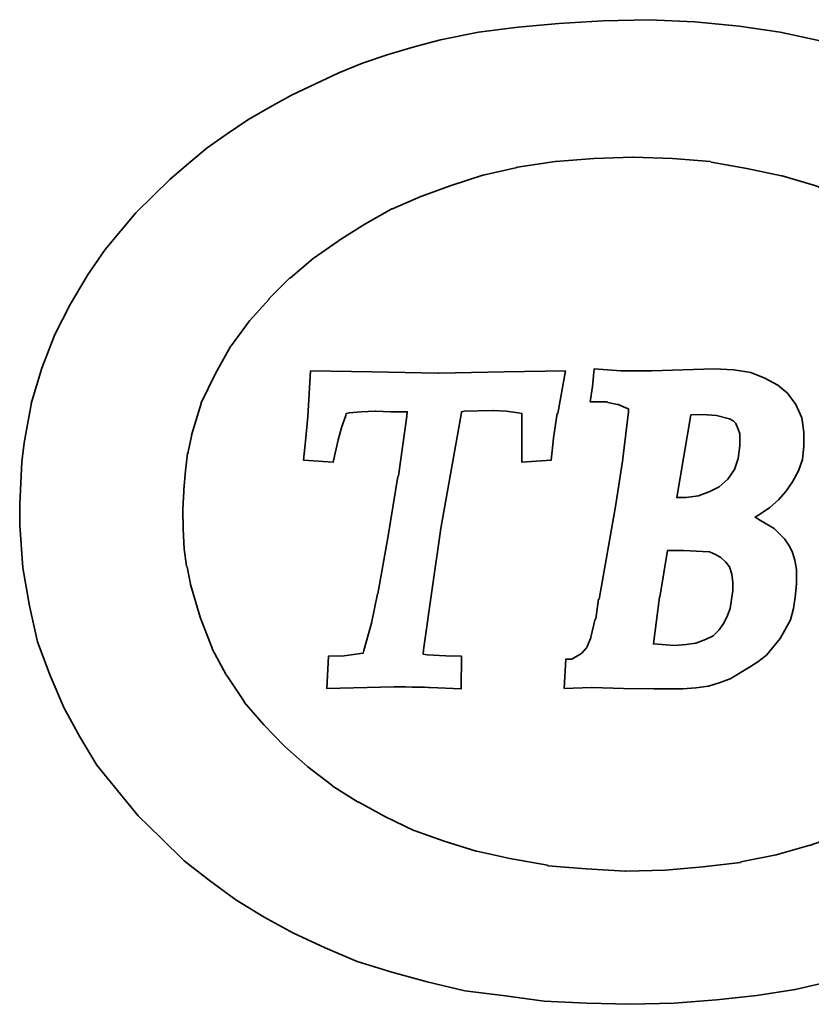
# Model space of a CAD drawing. Header units: millimetres. Extents: x -6 to 133, y 7 to 96.
# Tile 5 of 58: x 98.7 to 102.05, y 46.83 to 51. Entities that reach past the tile are written whole.
import ezdxf

# ---------------------------------------------------------------- set-up
doc = ezdxf.new("R2010")
doc.units = ezdxf.units.MM
doc.header["$LTSCALE"] = 0.1
doc.layers.add('layer 1', color=7, linetype='CONTINUOUS')

msp = doc.modelspace()

# ---------------------------------------------------------------- linework, layer by layer
at = {"layer": 'layer 1', "color": 1, "lineweight": 35}
for points, knots in [([(102.9114, 49.7382), (102.9114, 49.7382), (103.448, 50.0701), (103.448, 50.0701), (103.448, 50.0701), (103.448, 50.0701), (103.3722, 50.1666), (103.3722, 50.1666), (103.3722, 50.1666), (103.3722, 50.1666), (103.2848, 50.2564), (103.2848, 50.2564), (103.2848, 50.2564), (103.2848, 50.2564), (103.1948, 50.3442), (103.1948, 50.3442), (103.1948, 50.3442), (103.1948, 50.3442), (103.1024, 50.4225), (103.1024, 50.4225), (103.1024, 50.4225), (103.1024, 50.4225), (103.0035, 50.5007), (103.0035, 50.5007), (103.0035, 50.5007), (103.0035, 50.5007), (103.0011, 50.5007), (103.0011, 50.5007), (103.0011, 50.5007), (103.0011, 50.5007), (102.8931, 50.5674), (102.8931, 50.5674), (102.8931, 50.5674), (102.8931, 50.5674), (102.8931, 50.5696), (102.8931, 50.5696), (102.8931, 50.5696), (102.8931, 50.5696), (102.7847, 50.6363), (102.7847, 50.6363), (102.7847, 50.6363), (102.7847, 50.6363), (102.6675, 50.6941), (102.6675, 50.6941), (102.6675, 50.6941), (102.6675, 50.6941), (102.5497, 50.7541), (102.5497, 50.7541), (102.5497, 50.7541), (102.5497, 50.7541), (102.4069, 50.8093), (102.4069, 50.8093), (102.4069, 50.8093), (102.4069, 50.8093), (102.2526, 50.8621), (102.2526, 50.8621), (102.2526, 50.8621), (102.2526, 50.8621), (102.0915, 50.9082), (102.0915, 50.9082), (102.0915, 50.9082), (102.0915, 50.9082), (101.9214, 50.9449), (101.9214, 50.9449), (101.9214, 50.9449), (101.9214, 50.9449), (101.7483, 50.9706), (101.7483, 50.9706), (101.7483, 50.9706), (101.7483, 50.9706), (101.5597, 50.9889), (101.5597, 50.9889), (101.5597, 50.9889), (101.5597, 50.9889), (101.3663, 50.998), (101.3663, 50.998), (101.3663, 50.998), (101.3663, 50.998), (101.1704, 50.9937), (101.1704, 50.9937), (101.1704, 50.9937), (101.1704, 50.9937), (100.9837, 50.9821), (100.9837, 50.9821), (100.9837, 50.9821), (100.9837, 50.9821), (100.8109, 50.9658), (100.8109, 50.9658), (100.8109, 50.9658), (100.8109, 50.9658), (100.6429, 50.9449), (100.6429, 50.9449), (100.6429, 50.9449), (100.6429, 50.9449), (100.4819, 50.9128), (100.4819, 50.9128), (100.4819, 50.9128), (100.4819, 50.9128), (100.3712, 50.883), (100.3712, 50.883), (100.3712, 50.883), (100.3712, 50.883), (100.2608, 50.8506), (100.2608, 50.8506), (100.2608, 50.8506), (100.2608, 50.8506), (100.1523, 50.8137), (100.1523, 50.8137), (100.1523, 50.8137), (100.1523, 50.8137), (100.0511, 50.7724), (100.0511, 50.7724), (100.0511, 50.7724), (100.0511, 50.7724), (99.9522, 50.7263), (99.9522, 50.7263), (99.9522, 50.7263), (99.9522, 50.7263), (99.8509, 50.6778), (99.8509, 50.6778), (99.8509, 50.6778), (99.8509, 50.6778), (99.7587, 50.6272), (99.7587, 50.6272), (99.7587, 50.6272), (99.7587, 50.6272), (99.6666, 50.5741), (99.6666, 50.5741), (99.6666, 50.5741), (99.6666, 50.5741), (99.579, 50.5144), (99.579, 50.5144), (99.579, 50.5144), (99.579, 50.5144), (99.4938, 50.4546), (99.4938, 50.4546), (99.4938, 50.4546), (99.4938, 50.4546), (99.4155, 50.3903), (99.4155, 50.3903), (99.4155, 50.3903), (99.4155, 50.3903), (99.3349, 50.3212), (99.3349, 50.3212), (99.3349, 50.3212), (99.3349, 50.3212), (99.1945, 50.1827), (99.1945, 50.1827), (99.1945, 50.1827), (99.1945, 50.1827), (99.1919, 50.1805), (99.1919, 50.1805), (99.1919, 50.1805), (99.1919, 50.1805), (99.0608, 50.0241), (99.0608, 50.0241), (99.0608, 50.0241), (99.0608, 50.0241), (98.9869, 49.9156), (98.9869, 49.9156), (98.9869, 49.9156), (98.9869, 49.9156), (98.9847, 49.9132), (98.9847, 49.9132), (98.9847, 49.9132), (98.9847, 49.9132), (98.9135, 49.7913), (98.9135, 49.7913), (98.9135, 49.7913), (98.9135, 49.7913), (98.8487, 49.6648), (98.8487, 49.6648), (98.8487, 49.6648), (98.8487, 49.6648), (98.7935, 49.522), (98.7935, 49.522), (98.7935, 49.522), (98.7935, 49.522), (98.7474, 49.3722), (98.7474, 49.3722), (98.7474, 49.3722), (98.7474, 49.3722), (98.7474, 49.3674), (98.7474, 49.3674), (98.7474, 49.3674), (98.7474, 49.3674), (98.7176, 49.2061), (98.7176, 49.2061), (98.7176, 49.2061), (98.7176, 49.2061), (98.7085, 49.1257), (98.7085, 49.1257), (98.7085, 49.1257), (98.7085, 49.1257), (98.7037, 49.0357), (98.7037, 49.0357), (98.7037, 49.0357), (98.7037, 49.0357), (98.6991, 48.946), (98.6991, 48.946), (98.6991, 48.946), (98.6991, 48.946), (98.6991, 48.8562), (98.6991, 48.8562), (98.6991, 48.8562), (98.6991, 48.8562), (98.7128, 48.6767), (98.7128, 48.6767), (98.7128, 48.6767), (98.7128, 48.6767), (98.7407, 48.5152), (98.7407, 48.5152), (98.7407, 48.5152), (98.7407, 48.5152), (98.7752, 48.3633), (98.7752, 48.3633), (98.7752, 48.3633), (98.7752, 48.3633), (98.8283, 48.2207), (98.8283, 48.2207), (98.8283, 48.2207), (98.8283, 48.2207), (98.8859, 48.0846), (98.8859, 48.0846), (98.8859, 48.0846), (98.8859, 48.0846), (98.9547, 47.9605), (98.9547, 47.9605), (98.9547, 47.9605), (98.9547, 47.9605), (99.0263, 47.8408), (99.0263, 47.8408), (99.0263, 47.8408), (99.0263, 47.8408), (99.1136, 47.7325), (99.1136, 47.7325), (99.1136, 47.7325), (99.1136, 47.7325), (99.2012, 47.6262), (99.2012, 47.6262), (99.2012, 47.6262), (99.2012, 47.6262), (99.2979, 47.5319), (99.2979, 47.5319), (99.2979, 47.5319), (99.2979, 47.5319), (99.3968, 47.4352), (99.3968, 47.4352), (99.3968, 47.4352), (99.3968, 47.4352), (99.5029, 47.3524), (99.5029, 47.3524), (99.5029, 47.3524), (99.5029, 47.3524), (99.6157, 47.2696), (99.6157, 47.2696), (99.6157, 47.2696), (99.6157, 47.2696), (99.7357, 47.1959), (99.7357, 47.1959), (99.7357, 47.1959), (99.7357, 47.1959), (99.8598, 47.1289), (99.8598, 47.1289), (99.8598, 47.1289), (99.8598, 47.1289), (99.9935, 47.0665), (99.9935, 47.0665), (99.9935, 47.0665), (99.9935, 47.0665), (100.1293, 47.0092), (100.1293, 47.0092), (100.1293, 47.0092), (100.1293, 47.0092), (100.2767, 46.9631), (100.2767, 46.9631), (100.2767, 46.9631), (100.2767, 46.9631), (100.4264, 46.9218), (100.4264, 46.9218), (100.4264, 46.9218), (100.4264, 46.9218), (100.5853, 46.8849), (100.5853, 46.8849), (100.5853, 46.8849), (100.5853, 46.8849), (100.7463, 46.8642), (100.7463, 46.8642), (100.7463, 46.8642), (100.7463, 46.8642), (100.9215, 46.8412), (100.9215, 46.8412), (100.9215, 46.8412), (100.9215, 46.8412), (101.1013, 46.8318), (101.1013, 46.8318), (101.1013, 46.8318), (101.1013, 46.8318), (101.2856, 46.8273), (101.2856, 46.8273), (101.2856, 46.8273), (101.2856, 46.8273), (101.4721, 46.8318), (101.4721, 46.8318), (101.4721, 46.8318), (101.4721, 46.8318), (101.6519, 46.8457), (101.6519, 46.8457), (101.6519, 46.8457), (101.6519, 46.8457), (101.8223, 46.8642), (101.8223, 46.8642), (101.8223, 46.8642), (101.8223, 46.8642), (101.9855, 46.8894), (101.9855, 46.8894), (101.9855, 46.8894), (101.9855, 46.8894), (102.1443, 46.9261), (102.1443, 46.9261), (102.1443, 46.9261), (102.1443, 46.9261), (102.2965, 46.9679), (102.2965, 46.9679), (102.2965, 46.9679), (102.2965, 46.9679), (102.4395, 47.0161), (102.4395, 47.0161), (102.4395, 47.0161), (102.4395, 47.0161), (102.5821, 47.0737), (102.5821, 47.0737), (102.5821, 47.0737), (102.5821, 47.0737), (102.7758, 47.1657), (102.7758, 47.1657), (102.7758, 47.1657), (102.7758, 47.1657), (102.8699, 47.2165), (102.8699, 47.2165), (102.8699, 47.2165), (102.8699, 47.2165), (102.9577, 47.2696), (102.9577, 47.2696), (102.9577, 47.2696), (102.9577, 47.2696), (103.0429, 47.3291), (103.0429, 47.3291), (103.0429, 47.3291), (103.0429, 47.3291), (103.1255, 47.3937), (103.1255, 47.3937), (103.1255, 47.3937), (103.1255, 47.3937), (103.2042, 47.4585), (103.2042, 47.4585), (103.2042, 47.4585), (103.2042, 47.4585), (103.2779, 47.5276), (103.2779, 47.5276), (103.2779, 47.5276), (103.2779, 47.5276), (103.3746, 47.6243), (103.3746, 47.6243), (103.3746, 47.6243), (103.3746, 47.6243), (103.4183, 47.6704), (103.4183, 47.6704), (103.4183, 47.6704), (103.4183, 47.6704), (103.4504, 47.7047), (103.4504, 47.7047), (103.4504, 47.7047), (103.4504, 47.7047), (102.9114, 48.0388), (102.9114, 48.0388), (102.9114, 48.0388), (102.9114, 48.0388), (102.8283, 47.9579), (102.8283, 47.9579), (102.8283, 47.9579), (102.8283, 47.9579), (102.7367, 47.8799), (102.7367, 47.8799), (102.7367, 47.8799), (102.7367, 47.8799), (102.6349, 47.8014), (102.6349, 47.8014), (102.6349, 47.8014), (102.6349, 47.8014), (102.5293, 47.7277), (102.5293, 47.7277), (102.5293, 47.7277), (102.5293, 47.7277), (102.5269, 47.7253), (102.5269, 47.7253), (102.5269, 47.7253), (102.5269, 47.7253), (102.4163, 47.6608), (102.4163, 47.6608), (102.4163, 47.6608), (102.4163, 47.6608), (102.3013, 47.601), (102.3013, 47.601), (102.3013, 47.601), (102.3013, 47.601), (102.2989, 47.601), (102.2989, 47.601), (102.2989, 47.601), (102.2989, 47.601), (102.1746, 47.5456), (102.1746, 47.5456), (102.1746, 47.5456), (102.1746, 47.5456), (102.0455, 47.4995), (102.0455, 47.4995), (102.0455, 47.4995), (102.0455, 47.4995), (102.0433, 47.4995), (102.0433, 47.4995), (102.0433, 47.4995), (102.0433, 47.4995), (101.9048, 47.4604), (101.9048, 47.4604), (101.9048, 47.4604), (101.9048, 47.4604), (101.7555, 47.4306), (101.7555, 47.4306), (101.7555, 47.4306), (101.7555, 47.4306), (101.7531, 47.4282), (101.7531, 47.4282), (101.7531, 47.4282), (101.7531, 47.4282), (101.5943, 47.41), (101.5943, 47.41), (101.5943, 47.41), (101.5943, 47.41), (101.4354, 47.3961), (101.4354, 47.3961), (101.4354, 47.3961), (101.4354, 47.3961), (101.2671, 47.3913), (101.2671, 47.3913), (101.2671, 47.3913), (101.2671, 47.3913), (101.265, 47.3913), (101.265, 47.3913), (101.265, 47.3913), (101.265, 47.3913), (101.0991, 47.4009), (101.0991, 47.4009), (101.0991, 47.4009), (101.0991, 47.4009), (100.9376, 47.4143), (100.9376, 47.4143), (100.9376, 47.4143), (100.9376, 47.4143), (100.9355, 47.4167), (100.9355, 47.4167), (100.9355, 47.4167), (100.9355, 47.4167), (100.7763, 47.4443), (100.7763, 47.4443), (100.7763, 47.4443), (100.7763, 47.4443), (100.6362, 47.4765), (100.6362, 47.4765), (100.6362, 47.4765), (100.6362, 47.4765), (100.6338, 47.4765), (100.6338, 47.4765), (100.6338, 47.4765), (100.6338, 47.4765), (100.4979, 47.518), (100.4979, 47.518), (100.4979, 47.518), (100.4979, 47.518), (100.3712, 47.5641), (100.3712, 47.5641), (100.3712, 47.5641), (100.3712, 47.5641), (100.3688, 47.5641), (100.3688, 47.5641), (100.3688, 47.5641), (100.3688, 47.5641), (100.2493, 47.6217), (100.2493, 47.6217), (100.2493, 47.6217), (100.2493, 47.6217), (100.136, 47.6838), (100.136, 47.6838), (100.136, 47.6838), (100.136, 47.6838), (100.1341, 47.6838), (100.1341, 47.6838), (100.1341, 47.6838), (100.1341, 47.6838), (100.0232, 47.7529), (100.0232, 47.7529), (100.0232, 47.7529), (100.0232, 47.7529), (100.0232, 47.7553), (100.0232, 47.7553), (100.0232, 47.7553), (100.0232, 47.7553), (100.0213, 47.7553), (100.0213, 47.7553), (100.0213, 47.7553), (100.0213, 47.7553), (99.9195, 47.8338), (99.9195, 47.8338), (99.9195, 47.8338), (99.9195, 47.8338), (99.8231, 47.9188), (99.8231, 47.9188), (99.8231, 47.9188), (99.8231, 47.9188), (99.8207, 47.9209), (99.8207, 47.9209), (99.8207, 47.9209), (99.8207, 47.9209), (99.7333, 48.0109), (99.7333, 48.0109), (99.7333, 48.0109), (99.7333, 48.0109), (99.6505, 48.1077), (99.6505, 48.1077), (99.6505, 48.1077), (99.6505, 48.1077), (99.6505, 48.1098), (99.6505, 48.1098), (99.6505, 48.1098), (99.6505, 48.1098), (99.5766, 48.2207), (99.5766, 48.2207), (99.5766, 48.2207), (99.5766, 48.2207), (99.5744, 48.2207), (99.5744, 48.2207), (99.5744, 48.2207), (99.5744, 48.2207), (99.572, 48.225), (99.572, 48.225), (99.572, 48.225), (99.572, 48.225), (99.5144, 48.3333), (99.5144, 48.3333), (99.5144, 48.3333), (99.5144, 48.3333), (99.5144, 48.3357), (99.5144, 48.3357), (99.5144, 48.3357), (99.5144, 48.3357), (99.4659, 48.4626), (99.4659, 48.4626), (99.4659, 48.4626), (99.4659, 48.4626), (99.4635, 48.4669), (99.4635, 48.4669), (99.4635, 48.4669), (99.4635, 48.4669), (99.4225, 48.6052), (99.4225, 48.6052), (99.4225, 48.6052), (99.4225, 48.6052), (99.4225, 48.6076), (99.4225, 48.6076), (99.4225, 48.6076), (99.4225, 48.6076), (99.4083, 48.681), (99.4083, 48.681), (99.4083, 48.681), (99.4083, 48.681), (99.4059, 48.6834), (99.4059, 48.6834), (99.4059, 48.6834), (99.4059, 48.6834), (99.3968, 48.7571), (99.3968, 48.7571), (99.3968, 48.7571), (99.3968, 48.7571), (99.3925, 48.8399), (99.3925, 48.8399), (99.3925, 48.8399), (99.3925, 48.8399), (99.3899, 48.9229), (99.3899, 48.9229), (99.3899, 48.9229), (99.3899, 48.9229), (99.3899, 48.9253), (99.3899, 48.9253), (99.3899, 48.9253), (99.3899, 48.9253), (99.3944, 48.999), (99.3944, 48.999), (99.3944, 48.999), (99.3944, 48.999), (99.3944, 49.0084), (99.3944, 49.0084), (99.3944, 49.0084), (99.3944, 49.0084), (99.4014, 49.0866), (99.4014, 49.0866), (99.4014, 49.0866), (99.4014, 49.0866), (99.4107, 49.1601), (99.4107, 49.1601), (99.4107, 49.1601), (99.4107, 49.1601), (99.4107, 49.1627), (99.4107, 49.1627), (99.4107, 49.1627), (99.4107, 49.1627), (99.4131, 49.1627), (99.4131, 49.1627), (99.4131, 49.1627), (99.4131, 49.1627), (99.4131, 49.1673), (99.4131, 49.1673), (99.4131, 49.1673), (99.4131, 49.1673), (99.4271, 49.234), (99.4271, 49.234), (99.4271, 49.234), (99.4271, 49.234), (99.4271, 49.2364), (99.4271, 49.2364), (99.4271, 49.2364), (99.4271, 49.2364), (99.4314, 49.2522), (99.4314, 49.2522), (99.4314, 49.2522), (99.4314, 49.2522), (99.4686, 49.3722), (99.4686, 49.3722), (99.4686, 49.3722), (99.4686, 49.3722), (99.4686, 49.3744), (99.4686, 49.3744), (99.4686, 49.3744), (99.4686, 49.3744), (99.5283, 49.4989), (99.5283, 49.4989), (99.5283, 49.4989), (99.5283, 49.4989), (99.5927, 49.6141), (99.5927, 49.6141), (99.5927, 49.6141), (99.5927, 49.6141), (99.5951, 49.6161), (99.5951, 49.6161), (99.5951, 49.6161), (99.5951, 49.6161), (99.6735, 49.7221), (99.6735, 49.7221), (99.6735, 49.7221), (99.6735, 49.7221), (99.7563, 49.8143), (99.7563, 49.8143), (99.7563, 49.8143), (99.7563, 49.8143), (99.7563, 49.8167), (99.7563, 49.8167), (99.7563, 49.8167), (99.7563, 49.8167), (99.8437, 49.9041), (99.8437, 49.9041), (99.8437, 49.9041), (99.8437, 49.9041), (99.8461, 49.9041), (99.8461, 49.9041), (99.8461, 49.9041), (99.8461, 49.9041), (99.9426, 49.9869), (99.9426, 49.9869), (99.9426, 49.9869), (99.9426, 49.9869), (100.0487, 50.0605), (100.0487, 50.0605), (100.0487, 50.0605), (100.0487, 50.0605), (100.0511, 50.0629), (100.0511, 50.0629), (100.0511, 50.0629), (100.0511, 50.0629), (100.1617, 50.1321), (100.1617, 50.1321), (100.1617, 50.1321), (100.1617, 50.1321), (100.2767, 50.1966), (100.2767, 50.1966), (100.2767, 50.1966), (100.2767, 50.1966), (100.2791, 50.1966), (100.2791, 50.1966), (100.2791, 50.1966), (100.2791, 50.1966), (100.3986, 50.2494), (100.3986, 50.2494), (100.3986, 50.2494), (100.3986, 50.2494), (100.5279, 50.2955), (100.5279, 50.2955), (100.5279, 50.2955), (100.5279, 50.2955), (100.6611, 50.3394), (100.6611, 50.3394), (100.6611, 50.3394), (100.6611, 50.3394), (100.6635, 50.3394), (100.6635, 50.3394), (100.6635, 50.3394), (100.6635, 50.3394), (100.8066, 50.3716), (100.8066, 50.3716), (100.8066, 50.3716), (100.8066, 50.3716), (100.8066, 50.374), (100.8066, 50.374), (100.8066, 50.374), (100.8066, 50.374), (100.809, 50.374), (100.809, 50.374), (100.809, 50.374), (100.809, 50.374), (100.9679, 50.397), (100.9679, 50.397), (100.9679, 50.397), (100.9679, 50.397), (100.9698, 50.397), (100.9698, 50.397), (100.9698, 50.397), (100.9698, 50.397), (101.1337, 50.4107), (101.1337, 50.4107), (101.1337, 50.4107), (101.1337, 50.4107), (101.2971, 50.4153), (101.2971, 50.4153), (101.2971, 50.4153), (101.2971, 50.4153), (101.2995, 50.4153), (101.2995, 50.4153), (101.2995, 50.4153), (101.2995, 50.4153), (101.4651, 50.4107), (101.4651, 50.4107), (101.4651, 50.4107), (101.4651, 50.4107), (101.6264, 50.397), (101.6264, 50.397), (101.6264, 50.397), (101.6264, 50.397), (101.6288, 50.3946), (101.6288, 50.3946), (101.6288, 50.3946), (101.6288, 50.3946), (101.7805, 50.3673), (101.7805, 50.3673), (101.7805, 50.3673), (101.7805, 50.3673), (101.9279, 50.337), (101.9279, 50.337), (101.9279, 50.337), (101.9279, 50.337), (101.9303, 50.337), (101.9303, 50.337), (101.9303, 50.337), (101.9303, 50.337), (102.0685, 50.2955), (102.0685, 50.2955), (102.0685, 50.2955), (102.0685, 50.2955), (102.1789, 50.2545), (102.1789, 50.2545), (102.1789, 50.2545), (102.1789, 50.2545), (102.2898, 50.2084), (102.2898, 50.2084), (102.2898, 50.2084), (102.2898, 50.2084), (102.2922, 50.2084), (102.2922, 50.2084), (102.2922, 50.2084), (102.2922, 50.2084), (102.3935, 50.1551), (102.3935, 50.1551), (102.3935, 50.1551), (102.3935, 50.1551), (102.4947, 50.0951), (102.4947, 50.0951), (102.4947, 50.0951), (102.4947, 50.0951), (102.4947, 50.0932), (102.4947, 50.0932), (102.4947, 50.0932), (102.4947, 50.0932), (102.5869, 50.0332), (102.5869, 50.0332), (102.5869, 50.0332), (102.5869, 50.0332), (102.5891, 50.0332), (102.5891, 50.0332), (102.5891, 50.0332), (102.5891, 50.0332), (102.6743, 49.9665), (102.6743, 49.9665), (102.6743, 49.9665), (102.6743, 49.9665), (102.6767, 49.9638), (102.6767, 49.9638), (102.6767, 49.9638), (102.6767, 49.9638), (102.7597, 49.8925), (102.7597, 49.8925), (102.7597, 49.8925), (102.7597, 49.8925), (102.7616, 49.8901), (102.7616, 49.8901), (102.7616, 49.8901), (102.7616, 49.8901), (102.8355, 49.8143), (102.8355, 49.8143), (102.8355, 49.8143), (102.8355, 49.8143), (102.8768, 49.7706), (102.8768, 49.7706), (102.8768, 49.7706), (102.8768, 49.7706), (102.9114, 49.7382), (102.9114, 49.7382)], [0, 0, 0, 0, 0.004808, 0.004808, 0.004808, 0.004808, 0.009615, 0.009615, 0.009615, 0.009615, 0.014423, 0.014423, 0.014423, 0.014423, 0.019231, 0.019231, 0.019231, 0.019231, 0.024038, 0.024038, 0.024038, 0.024038, 0.028846, 0.028846, 0.028846, 0.028846, 0.033654, 0.033654, 0.033654, 0.033654, 0.038462, 0.038462, 0.038462, 0.038462, 0.043269, 0.043269, 0.043269, 0.043269, 0.048077, 0.048077, 0.048077, 0.048077, 0.052885, 0.052885, 0.052885, 0.052885, 0.057692, 0.057692, 0.057692, 0.057692, 0.0625, 0.0625, 0.0625, 0.0625, 0.067308, 0.067308, 0.067308, 0.067308, 0.072115, 0.072115, 0.072115, 0.072115, 0.076923, 0.076923, 0.076923, 0.076923, 0.081731, 0.081731, 0.081731, 0.081731, 0.086538, 0.086538, 0.086538, 0.086538, 0.091346, 0.091346, 0.091346, 0.091346, 0.096154, 0.096154, 0.096154, 0.096154, 0.100962, 0.100962, 0.100962, 0.100962, 0.105769, 0.105769, 0.105769, 0.105769, 0.110577, 0.110577, 0.110577, 0.110577, 0.115385, 0.115385, 0.115385, 0.115385, 0.120192, 0.120192, 0.120192, 0.120192, 0.125, 0.125, 0.125, 0.125, 0.129808, 0.129808, 0.129808, 0.129808, 0.134615, 0.134615, 0.134615, 0.134615, 0.139423, 0.139423, 0.139423, 0.139423, 0.144231, 0.144231, 0.144231, 0.144231, 0.149038, 0.149038, 0.149038, 0.149038, 0.153846, 0.153846, 0.153846, 0.153846, 0.158654, 0.158654, 0.158654, 0.158654, 0.163462, 0.163462, 0.163462, 0.163462, 0.168269, 0.168269, 0.168269, 0.168269, 0.173077, 0.173077, 0.173077, 0.173077, 0.177885, 0.177885, 0.177885, 0.177885, 0.182692, 0.182692, 0.182692, 0.182692, 0.1875, 0.1875, 0.1875, 0.1875, 0.192308, 0.192308, 0.192308, 0.192308, 0.197115, 0.197115, 0.197115, 0.197115, 0.201923, 0.201923, 0.201923, 0.201923, 0.206731, 0.206731, 0.206731, 0.206731, 0.211538, 0.211538, 0.211538, 0.211538, 0.216346, 0.216346, 0.216346, 0.216346, 0.221154, 0.221154, 0.221154, 0.221154, 0.225962, 0.225962, 0.225962, 0.225962, 0.230769, 0.230769, 0.230769, 0.230769, 0.235577, 0.235577, 0.235577, 0.235577, 0.240385, 0.240385, 0.240385, 0.240385, 0.245192, 0.245192, 0.245192, 0.245192, 0.25, 0.25, 0.25, 0.25, 0.254808, 0.254808, 0.254808, 0.254808, 0.259615, 0.259615, 0.259615, 0.259615, 0.264423, 0.264423, 0.264423, 0.264423, 0.269231, 0.269231, 0.269231, 0.269231, 0.274038, 0.274038, 0.274038, 0.274038, 0.278846, 0.278846, 0.278846, 0.278846, 0.283654, 0.283654, 0.283654, 0.283654, 0.288462, 0.288462, 0.288462, 0.288462, 0.293269, 0.293269, 0.293269, 0.293269, 0.298077, 0.298077, 0.298077, 0.298077, 0.302885, 0.302885, 0.302885, 0.302885, 0.307692, 0.307692, 0.307692, 0.307692, 0.3125, 0.3125, 0.3125, 0.3125, 0.317308, 0.317308, 0.317308, 0.317308, 0.322115, 0.322115, 0.322115, 0.322115, 0.326923, 0.326923, 0.326923, 0.326923, 0.331731, 0.331731, 0.331731, 0.331731, 0.336538, 0.336538, 0.336538, 0.336538, 0.341346, 0.341346, 0.341346, 0.341346, 0.346154, 0.346154, 0.346154, 0.346154, 0.350962, 0.350962, 0.350962, 0.350962, 0.355769, 0.355769, 0.355769, 0.355769, 0.360577, 0.360577, 0.360577, 0.360577, 0.365385, 0.365385, 0.365385, 0.365385, 0.370192, 0.370192, 0.370192, 0.370192, 0.375, 0.375, 0.375, 0.375, 0.379808, 0.379808, 0.379808, 0.379808, 0.384615, 0.384615, 0.384615, 0.384615, 0.389423, 0.389423, 0.389423, 0.389423, 0.394231, 0.394231, 0.394231, 0.394231, 0.399038, 0.399038, 0.399038, 0.399038, 0.403846, 0.403846, 0.403846, 0.403846, 0.408654, 0.408654, 0.408654, 0.408654, 0.413462, 0.413462, 0.413462, 0.413462, 0.418269, 0.418269, 0.418269, 0.418269, 0.423077, 0.423077, 0.423077, 0.423077, 0.427885, 0.427885, 0.427885, 0.427885, 0.432692, 0.432692, 0.432692, 0.432692, 0.4375, 0.4375, 0.4375, 0.4375, 0.442308, 0.442308, 0.442308, 0.442308, 0.447115, 0.447115, 0.447115, 0.447115, 0.451923, 0.451923, 0.451923, 0.451923, 0.456731, 0.456731, 0.456731, 0.456731, 0.461538, 0.461538, 0.461538, 0.461538, 0.466346, 0.466346, 0.466346, 0.466346, 0.471154, 0.471154, 0.471154, 0.471154, 0.475962, 0.475962, 0.475962, 0.475962, 0.480769, 0.480769, 0.480769, 0.480769, 0.485577, 0.485577, 0.485577, 0.485577, 0.490385, 0.490385, 0.490385, 0.490385, 0.495192, 0.495192, 0.495192, 0.495192, 0.5, 0.5, 0.5, 0.5, 0.504808, 0.504808, 0.504808, 0.504808, 0.509615, 0.509615, 0.509615, 0.509615, 0.514423, 0.514423, 0.514423, 0.514423, 0.519231, 0.519231, 0.519231, 0.519231, 0.524038, 0.524038, 0.524038, 0.524038, 0.528846, 0.528846, 0.528846, 0.528846, 0.533654, 0.533654, 0.533654, 0.533654, 0.538462, 0.538462, 0.538462, 0.538462, 0.543269, 0.543269, 0.543269, 0.543269, 0.548077, 0.548077, 0.548077, 0.548077, 0.552885, 0.552885, 0.552885, 0.552885, 0.557692, 0.557692, 0.557692, 0.557692, 0.5625, 0.5625, 0.5625, 0.5625, 0.567308, 0.567308, 0.567308, 0.567308, 0.572115, 0.572115, 0.572115, 0.572115, 0.576923, 0.576923, 0.576923, 0.576923, 0.581731, 0.581731, 0.581731, 0.581731, 0.586538, 0.586538, 0.586538, 0.586538, 0.591346, 0.591346, 0.591346, 0.591346, 0.596154, 0.596154, 0.596154, 0.596154, 0.600962, 0.600962, 0.600962, 0.600962, 0.605769, 0.605769, 0.605769, 0.605769, 0.610577, 0.610577, 0.610577, 0.610577, 0.615385, 0.615385, 0.615385, 0.615385, 0.620192, 0.620192, 0.620192, 0.620192, 0.625, 0.625, 0.625, 0.625, 0.629808, 0.629808, 0.629808, 0.629808, 0.634615, 0.634615, 0.634615, 0.634615, 0.639423, 0.639423, 0.639423, 0.639423, 0.644231, 0.644231, 0.644231, 0.644231, 0.649038, 0.649038, 0.649038, 0.649038, 0.653846, 0.653846, 0.653846, 0.653846, 0.658654, 0.658654, 0.658654, 0.658654, 0.663462, 0.663462, 0.663462, 0.663462, 0.668269, 0.668269, 0.668269, 0.668269, 0.673077, 0.673077, 0.673077, 0.673077, 0.677885, 0.677885, 0.677885, 0.677885, 0.682692, 0.682692, 0.682692, 0.682692, 0.6875, 0.6875, 0.6875, 0.6875, 0.692308, 0.692308, 0.692308, 0.692308, 0.697115, 0.697115, 0.697115, 0.697115, 0.701923, 0.701923, 0.701923, 0.701923, 0.706731, 0.706731, 0.706731, 0.706731, 0.711538, 0.711538, 0.711538, 0.711538, 0.716346, 0.716346, 0.716346, 0.716346, 0.721154, 0.721154, 0.721154, 0.721154, 0.725962, 0.725962, 0.725962, 0.725962, 0.730769, 0.730769, 0.730769, 0.730769, 0.735577, 0.735577, 0.735577, 0.735577, 0.740385, 0.740385, 0.740385, 0.740385, 0.745192, 0.745192, 0.745192, 0.745192, 0.75, 0.75, 0.75, 0.75, 0.754808, 0.754808, 0.754808, 0.754808, 0.759615, 0.759615, 0.759615, 0.759615, 0.764423, 0.764423, 0.764423, 0.764423, 0.769231, 0.769231, 0.769231, 0.769231, 0.774038, 0.774038, 0.774038, 0.774038, 0.778846, 0.778846, 0.778846, 0.778846, 0.783654, 0.783654, 0.783654, 0.783654, 0.788462, 0.788462, 0.788462, 0.788462, 0.793269, 0.793269, 0.793269, 0.793269, 0.798077, 0.798077, 0.798077, 0.798077, 0.802885, 0.802885, 0.802885, 0.802885, 0.807692, 0.807692, 0.807692, 0.807692, 0.8125, 0.8125, 0.8125, 0.8125, 0.817308, 0.817308, 0.817308, 0.817308, 0.822115, 0.822115, 0.822115, 0.822115, 0.826923, 0.826923, 0.826923, 0.826923, 0.831731, 0.831731, 0.831731, 0.831731, 0.836538, 0.836538, 0.836538, 0.836538, 0.841346, 0.841346, 0.841346, 0.841346, 0.846154, 0.846154, 0.846154, 0.846154, 0.850962, 0.850962, 0.850962, 0.850962, 0.855769, 0.855769, 0.855769, 0.855769, 0.860577, 0.860577, 0.860577, 0.860577, 0.865385, 0.865385, 0.865385, 0.865385, 0.870192, 0.870192, 0.870192, 0.870192, 0.875, 0.875, 0.875, 0.875, 0.879808, 0.879808, 0.879808, 0.879808, 0.884615, 0.884615, 0.884615, 0.884615, 0.889423, 0.889423, 0.889423, 0.889423, 0.894231, 0.894231, 0.894231, 0.894231, 0.899038, 0.899038, 0.899038, 0.899038, 0.903846, 0.903846, 0.903846, 0.903846, 0.908654, 0.908654, 0.908654, 0.908654, 0.913462, 0.913462, 0.913462, 0.913462, 0.918269, 0.918269, 0.918269, 0.918269, 0.923077, 0.923077, 0.923077, 0.923077, 0.927885, 0.927885, 0.927885, 0.927885, 0.932692, 0.932692, 0.932692, 0.932692, 0.9375, 0.9375, 0.9375, 0.9375, 0.942308, 0.942308, 0.942308, 0.942308, 0.947115, 0.947115, 0.947115, 0.947115, 0.951923, 0.951923, 0.951923, 0.951923, 0.956731, 0.956731, 0.956731, 0.956731, 0.961538, 0.961538, 0.961538, 0.961538, 0.966346, 0.966346, 0.966346, 0.966346, 0.971154, 0.971154, 0.971154, 0.971154, 0.975962, 0.975962, 0.975962, 0.975962, 0.980769, 0.980769, 0.980769, 0.980769, 0.985577, 0.985577, 0.985577, 0.985577, 0.990385, 0.990385, 0.990385, 0.990385, 0.995192, 0.995192, 0.995192, 0.995192, 1, 1, 1, 1]), ([(99.9311, 49.5105), (99.9311, 49.5105), (99.9195, 49.317), (99.9195, 49.317), (99.9195, 49.317), (99.9195, 49.317), (99.9107, 49.2133), (99.9107, 49.2133), (99.9107, 49.2133), (99.9107, 49.2133), (99.9013, 49.1325), (99.9013, 49.1325), (99.9013, 49.1325), (99.9013, 49.1325), (100.028, 49.1233), (100.028, 49.1233), (100.028, 49.1233), (100.028, 49.1233), (100.0487, 49.2177), (100.0487, 49.2177), (100.0487, 49.2177), (100.0487, 49.2177), (100.0626, 49.2685), (100.0626, 49.2685), (100.0626, 49.2685), (100.0626, 49.2685), (100.0626, 49.2709), (100.0626, 49.2709), (100.0626, 49.2709), (100.0626, 49.2709), (100.0808, 49.3213), (100.0808, 49.3213), (100.0808, 49.3213), (100.0808, 49.3213), (100.0832, 49.3305), (100.0832, 49.3305), (100.0832, 49.3305), (100.0832, 49.3305), (100.0947, 49.3329), (100.0947, 49.3329), (100.0947, 49.3329), (100.0947, 49.3329), (100.1456, 49.3374), (100.1456, 49.3374), (100.1456, 49.3374), (100.1456, 49.3374), (100.2051, 49.3401), (100.2051, 49.3401), (100.2051, 49.3401), (100.2051, 49.3401), (100.2078, 49.3401), (100.2078, 49.3401), (100.2078, 49.3401), (100.2078, 49.3401), (100.2699, 49.3374), (100.2699, 49.3374), (100.2699, 49.3374), (100.2699, 49.3374), (100.3203, 49.3374), (100.3203, 49.3374), (100.3203, 49.3374), (100.3203, 49.3374), (100.3415, 49.3374), (100.3415, 49.3374), (100.3415, 49.3374), (100.3415, 49.3374), (100.3391, 49.3189), (100.3391, 49.3189), (100.3391, 49.3189), (100.3391, 49.3189), (100.3043, 49.0657), (100.3043, 49.0657), (100.3043, 49.0657), (100.3043, 49.0657), (100.3019, 49.0636), (100.3019, 49.0636), (100.3019, 49.0636), (100.3019, 49.0636), (100.2608, 48.8123), (100.2608, 48.8123), (100.2608, 48.8123), (100.2608, 48.8123), (100.2167, 48.5658), (100.2167, 48.5658), (100.2167, 48.5658), (100.2167, 48.5658), (100.2147, 48.5658), (100.2147, 48.5658), (100.2147, 48.5658), (100.2147, 48.5658), (100.1893, 48.4415), (100.1893, 48.4415), (100.1893, 48.4415), (100.1893, 48.4415), (100.1571, 48.3263), (100.1571, 48.3263), (100.1571, 48.3263), (100.1571, 48.3263), (100.1547, 48.3148), (100.1547, 48.3148), (100.1547, 48.3148), (100.1547, 48.3148), (100.1432, 48.3129), (100.1432, 48.3129), (100.1432, 48.3129), (100.1432, 48.3129), (100.0741, 48.3033), (100.0741, 48.3033), (100.0741, 48.3033), (100.0741, 48.3033), (100.0071, 48.3013), (100.0071, 48.3013), (100.0071, 48.3013), (100.0071, 48.3013), (100.0002, 48.1655), (100.0002, 48.1655), (100.0002, 48.1655), (100.0002, 48.1655), (100.2839, 48.1722), (100.2839, 48.1722), (100.2839, 48.1722), (100.2839, 48.1722), (100.2858, 48.1722), (100.2858, 48.1722), (100.2858, 48.1722), (100.2858, 48.1722), (100.4379, 48.1698), (100.4379, 48.1698), (100.4379, 48.1698), (100.4379, 48.1698), (100.5695, 48.1629), (100.5695, 48.1629), (100.5695, 48.1629), (100.5695, 48.1629), (100.5714, 48.3013), (100.5714, 48.3013), (100.5714, 48.3013), (100.5714, 48.3013), (100.5049, 48.3033), (100.5049, 48.3033), (100.5049, 48.3033), (100.5049, 48.3033), (100.4264, 48.3081), (100.4264, 48.3081), (100.4264, 48.3081), (100.4264, 48.3081), (100.4082, 48.3105), (100.4082, 48.3105), (100.4082, 48.3105), (100.4082, 48.3105), (100.4101, 48.3287), (100.4101, 48.3287), (100.4101, 48.3287), (100.4101, 48.3287), (100.4471, 48.5867), (100.4471, 48.5867), (100.4471, 48.5867), (100.4471, 48.5867), (100.4819, 48.8332), (100.4819, 48.8332), (100.4819, 48.8332), (100.4819, 48.8332), (100.4819, 48.8356), (100.4819, 48.8356), (100.4819, 48.8356), (100.4819, 48.8356), (100.5695, 49.3259), (100.5695, 49.3259), (100.5695, 49.3259), (100.5695, 49.3259), (100.5714, 49.3374), (100.5714, 49.3374), (100.5714, 49.3374), (100.5714, 49.3374), (100.5829, 49.3401), (100.5829, 49.3401), (100.5829, 49.3401), (100.5829, 49.3401), (100.7029, 49.342), (100.7029, 49.342), (100.7029, 49.342), (100.7029, 49.342), (100.7053, 49.342), (100.7053, 49.342), (100.7053, 49.342), (100.7053, 49.342), (100.7605, 49.3401), (100.7605, 49.3401), (100.7605, 49.3401), (100.7605, 49.3401), (100.8109, 49.3329), (100.8109, 49.3329), (100.8109, 49.3329), (100.8109, 49.3329), (100.8272, 49.3305), (100.8272, 49.3305), (100.8272, 49.3305), (100.8272, 49.3305), (100.8272, 49.3144), (100.8272, 49.3144), (100.8272, 49.3144), (100.8272, 49.3144), (100.8272, 49.2085), (100.8272, 49.2085), (100.8272, 49.2085), (100.8272, 49.2085), (100.8272, 49.1233), (100.8272, 49.1233), (100.8272, 49.1233), (100.8272, 49.1233), (100.9515, 49.1325), (100.9515, 49.1325), (100.9515, 49.1325), (100.9515, 49.1325), (100.9607, 49.2249), (100.9607, 49.2249), (100.9607, 49.2249), (100.9607, 49.2249), (100.9607, 49.2273), (100.9607, 49.2273), (100.9607, 49.2273), (100.9607, 49.2273), (100.977, 49.3305), (100.977, 49.3305), (100.977, 49.3305), (100.977, 49.3305), (100.9794, 49.3305), (100.9794, 49.3305), (100.9794, 49.3305), (100.9794, 49.3305), (101.0115, 49.5105), (101.0115, 49.5105), (101.0115, 49.5105), (101.0115, 49.5105), (100.7514, 49.5057), (100.7514, 49.5057), (100.7514, 49.5057), (100.7514, 49.5057), (100.4749, 49.5011), (100.4749, 49.5011), (100.4749, 49.5011), (100.4749, 49.5011), (100.4725, 49.5011), (100.4725, 49.5011), (100.4725, 49.5011), (100.4725, 49.5011), (100.1917, 49.5057), (100.1917, 49.5057), (100.1917, 49.5057), (100.1917, 49.5057), (99.9311, 49.5105), (99.9311, 49.5105)], [0, 0, 0, 0, 0.015873, 0.015873, 0.015873, 0.015873, 0.031746, 0.031746, 0.031746, 0.031746, 0.047619, 0.047619, 0.047619, 0.047619, 0.063492, 0.063492, 0.063492, 0.063492, 0.079365, 0.079365, 0.079365, 0.079365, 0.095238, 0.095238, 0.095238, 0.095238, 0.111111, 0.111111, 0.111111, 0.111111, 0.126984, 0.126984, 0.126984, 0.126984, 0.142857, 0.142857, 0.142857, 0.142857, 0.15873, 0.15873, 0.15873, 0.15873, 0.174603, 0.174603, 0.174603, 0.174603, 0.190476, 0.190476, 0.190476, 0.190476, 0.206349, 0.206349, 0.206349, 0.206349, 0.222222, 0.222222, 0.222222, 0.222222, 0.238095, 0.238095, 0.238095, 0.238095, 0.253968, 0.253968, 0.253968, 0.253968, 0.269841, 0.269841, 0.269841, 0.269841, 0.285714, 0.285714, 0.285714, 0.285714, 0.301587, 0.301587, 0.301587, 0.301587, 0.31746, 0.31746, 0.31746, 0.31746, 0.333333, 0.333333, 0.333333, 0.333333, 0.349206, 0.349206, 0.349206, 0.349206, 0.365079, 0.365079, 0.365079, 0.365079, 0.380952, 0.380952, 0.380952, 0.380952, 0.396825, 0.396825, 0.396825, 0.396825, 0.412698, 0.412698, 0.412698, 0.412698, 0.428571, 0.428571, 0.428571, 0.428571, 0.444444, 0.444444, 0.444444, 0.444444, 0.460317, 0.460317, 0.460317, 0.460317, 0.47619, 0.47619, 0.47619, 0.47619, 0.492063, 0.492063, 0.492063, 0.492064, 0.507937, 0.507937, 0.507937, 0.507937, 0.52381, 0.52381, 0.52381, 0.52381, 0.539683, 0.539683, 0.539683, 0.539683, 0.555556, 0.555556, 0.555556, 0.555556, 0.571429, 0.571429, 0.571429, 0.571429, 0.587302, 0.587302, 0.587302, 0.587302, 0.603175, 0.603175, 0.603175, 0.603175, 0.619048, 0.619048, 0.619048, 0.619048, 0.634921, 0.634921, 0.634921, 0.634921, 0.650794, 0.650794, 0.650794, 0.650794, 0.666667, 0.666667, 0.666667, 0.666667, 0.68254, 0.68254, 0.68254, 0.68254, 0.698413, 0.698413, 0.698413, 0.698413, 0.714286, 0.714286, 0.714286, 0.714286, 0.730159, 0.730159, 0.730159, 0.730159, 0.746032, 0.746032, 0.746032, 0.746032, 0.761905, 0.761905, 0.761905, 0.761905, 0.777778, 0.777778, 0.777778, 0.777778, 0.793651, 0.793651, 0.793651, 0.793651, 0.809524, 0.809524, 0.809524, 0.809524, 0.825397, 0.825397, 0.825397, 0.825397, 0.84127, 0.84127, 0.84127, 0.84127, 0.857143, 0.857143, 0.857143, 0.857143, 0.873016, 0.873016, 0.873016, 0.873016, 0.888889, 0.888889, 0.888889, 0.888889, 0.904762, 0.904762, 0.904762, 0.904762, 0.920635, 0.920635, 0.920635, 0.920635, 0.936508, 0.936508, 0.936508, 0.936508, 0.952381, 0.952381, 0.952381, 0.952381, 0.968254, 0.968254, 0.968254, 0.968254, 0.984127, 0.984127, 0.984127, 0.984127, 1, 1, 1, 1]), ([(102.0224, 49.2503), (102.0224, 49.2503), (102.0133, 49.3122), (102.0133, 49.3122), (102.0133, 49.3122), (102.0133, 49.3122), (101.9879, 49.3674), (101.9879, 49.3674), (101.9879, 49.3674), (101.9879, 49.3674), (101.9533, 49.4159), (101.9533, 49.4159), (101.9533, 49.4159), (101.9533, 49.4159), (101.912, 49.4505), (101.912, 49.4505), (101.912, 49.4505), (101.912, 49.4505), (101.8568, 49.4802), (101.8568, 49.4802), (101.8568, 49.4802), (101.8568, 49.4802), (101.7968, 49.5033), (101.7968, 49.5033), (101.7968, 49.5033), (101.7968, 49.5033), (101.7253, 49.5148), (101.7253, 49.5148), (101.7253, 49.5148), (101.7253, 49.5148), (101.6423, 49.5196), (101.6423, 49.5196), (101.6423, 49.5196), (101.6423, 49.5196), (101.3778, 49.5105), (101.3778, 49.5105), (101.3778, 49.5105), (101.3778, 49.5105), (101.2463, 49.5105), (101.2463, 49.5105), (101.2463, 49.5105), (101.2463, 49.5105), (101.1337, 49.5196), (101.1337, 49.5196), (101.1337, 49.5196), (101.1337, 49.5196), (101.1267, 49.4437), (101.1267, 49.4437), (101.1267, 49.4437), (101.1267, 49.4437), (101.1171, 49.3789), (101.1171, 49.3789), (101.1171, 49.3789), (101.1171, 49.3789), (101.1863, 49.3789), (101.1863, 49.3789), (101.1863, 49.3789), (101.1863, 49.3789), (101.1887, 49.3789), (101.1887, 49.3789), (101.1887, 49.3789), (101.1887, 49.3789), (101.1911, 49.3768), (101.1911, 49.3768), (101.1911, 49.3768), (101.1911, 49.3768), (101.2326, 49.3674), (101.2326, 49.3674), (101.2326, 49.3674), (101.2326, 49.3674), (101.2347, 49.3674), (101.2347, 49.3674), (101.2347, 49.3674), (101.2347, 49.3674), (101.2671, 49.3535), (101.2671, 49.3535), (101.2671, 49.3535), (101.2671, 49.3535), (101.2784, 49.3492), (101.2784, 49.3492), (101.2784, 49.3492), (101.2784, 49.3492), (101.2784, 49.3374), (101.2784, 49.3374), (101.2784, 49.3374), (101.2784, 49.3374), (101.2556, 49.1394), (101.2556, 49.1394), (101.2556, 49.1394), (101.2556, 49.1394), (101.2556, 49.137), (101.2556, 49.137), (101.2556, 49.137), (101.2556, 49.137), (101.2232, 48.9366), (101.2232, 48.9366), (101.2232, 48.9366), (101.2232, 48.9366), (101.1541, 48.5428), (101.1541, 48.5428), (101.1541, 48.5428), (101.1541, 48.5428), (101.1519, 48.5428), (101.1519, 48.5428), (101.1519, 48.5428), (101.1519, 48.5428), (101.1402, 48.46), (101.1402, 48.46), (101.1402, 48.46), (101.1402, 48.46), (101.1383, 48.46), (101.1383, 48.46), (101.1383, 48.46), (101.1383, 48.46), (101.1195, 48.382), (101.1195, 48.382), (101.1195, 48.382), (101.1195, 48.382), (101.1195, 48.3796), (101.1195, 48.3796), (101.1195, 48.3796), (101.1195, 48.3796), (101.1037, 48.3426), (101.1037, 48.3426), (101.1037, 48.3426), (101.1037, 48.3426), (101.1037, 48.3402), (101.1037, 48.3402), (101.1037, 48.3402), (101.1037, 48.3402), (101.1013, 48.3378), (101.1013, 48.3378), (101.1013, 48.3378), (101.1013, 48.3378), (101.0807, 48.3148), (101.0807, 48.3148), (101.0807, 48.3148), (101.0807, 48.3148), (101.0783, 48.3129), (101.0783, 48.3129), (101.0783, 48.3129), (101.0783, 48.3129), (101.0761, 48.3105), (101.0761, 48.3105), (101.0761, 48.3105), (101.0761, 48.3105), (101.0435, 48.292), (101.0435, 48.292), (101.0435, 48.292), (101.0435, 48.292), (101.0389, 48.2896), (101.0389, 48.2896), (101.0389, 48.2896), (101.0389, 48.2896), (101.0346, 48.2896), (101.0346, 48.2896), (101.0346, 48.2896), (101.0346, 48.2896), (101.0139, 48.2896), (101.0139, 48.2896), (101.0139, 48.2896), (101.0139, 48.2896), (101.007, 48.1655), (101.007, 48.1655), (101.007, 48.1655), (101.007, 48.1655), (101.1222, 48.1698), (101.1222, 48.1698), (101.1222, 48.1698), (101.1222, 48.1698), (101.1243, 48.1698), (101.1243, 48.1698), (101.1243, 48.1698), (101.1243, 48.1698), (101.2578, 48.1655), (101.2578, 48.1655), (101.2578, 48.1655), (101.2578, 48.1655), (101.3869, 48.1629), (101.3869, 48.1629), (101.3869, 48.1629), (101.3869, 48.1629), (101.5088, 48.1629), (101.5088, 48.1629), (101.5088, 48.1629), (101.5088, 48.1629), (101.5643, 48.1674), (101.5643, 48.1674), (101.5643, 48.1674), (101.5643, 48.1674), (101.6173, 48.1744), (101.6173, 48.1744), (101.6173, 48.1744), (101.6173, 48.1744), (101.6634, 48.1885), (101.6634, 48.1885), (101.6634, 48.1885), (101.6634, 48.1885), (101.7095, 48.2065), (101.7095, 48.2065), (101.7095, 48.2065), (101.7095, 48.2065), (101.7923, 48.2553), (101.7923, 48.2553), (101.7923, 48.2553), (101.7923, 48.2553), (101.8268, 48.2781), (101.8268, 48.2781), (101.8268, 48.2781), (101.8268, 48.2781), (101.8635, 48.3057), (101.8635, 48.3057), (101.8635, 48.3057), (101.8635, 48.3057), (101.9214, 48.3772), (101.9214, 48.3772), (101.9214, 48.3772), (101.9214, 48.3772), (101.9418, 48.4117), (101.9418, 48.4117), (101.9418, 48.4117), (101.9418, 48.4117), (101.9648, 48.4557), (101.9648, 48.4557), (101.9648, 48.4557), (101.9648, 48.4557), (101.9787, 48.5039), (101.9787, 48.5039), (101.9787, 48.5039), (101.9787, 48.5039), (101.9855, 48.5524), (101.9855, 48.5524), (101.9855, 48.5524), (101.9855, 48.5524), (101.9903, 48.6076), (101.9903, 48.6076), (101.9903, 48.6076), (101.9903, 48.6076), (101.9903, 48.6695), (101.9903, 48.6695), (101.9903, 48.6695), (101.9903, 48.6695), (101.9835, 48.7086), (101.9835, 48.7086), (101.9835, 48.7086), (101.9835, 48.7086), (101.9739, 48.741), (101.9739, 48.741), (101.9739, 48.741), (101.9739, 48.741), (101.9605, 48.7686), (101.9605, 48.7686), (101.9605, 48.7686), (101.9605, 48.7686), (101.9394, 48.7989), (101.9394, 48.7989), (101.9394, 48.7989), (101.9394, 48.7989), (101.8957, 48.8423), (101.8957, 48.8423), (101.8957, 48.8423), (101.8957, 48.8423), (101.8383, 48.8769), (101.8383, 48.8769), (101.8383, 48.8769), (101.8383, 48.8769), (101.8153, 48.8908), (101.8153, 48.8908), (101.8153, 48.8908), (101.8153, 48.8908), (101.8383, 48.9047), (101.8383, 48.9047), (101.8383, 48.9047), (101.8383, 48.9047), (101.8775, 48.9321), (101.8775, 48.9321), (101.8775, 48.9321), (101.8775, 48.9321), (101.9144, 48.9647), (101.9144, 48.9647), (101.9144, 48.9647), (101.9144, 48.9647), (101.9463, 48.999), (101.9463, 48.999), (101.9463, 48.999), (101.9463, 48.999), (101.9739, 49.0405), (101.9739, 49.0405), (101.9739, 49.0405), (101.9739, 49.0405), (101.9994, 49.0866), (101.9994, 49.0866), (101.9994, 49.0866), (101.9994, 49.0866), (102.0157, 49.1351), (102.0157, 49.1351), (102.0157, 49.1351), (102.0157, 49.1351), (102.0224, 49.1925), (102.0224, 49.1925), (102.0224, 49.1925), (102.0224, 49.1925), (102.0224, 49.2503), (102.0224, 49.2503)], [0, 0, 0, 0, 0.013158, 0.013158, 0.013158, 0.013158, 0.026316, 0.026316, 0.026316, 0.026316, 0.039474, 0.039474, 0.039474, 0.039474, 0.052632, 0.052632, 0.052632, 0.052632, 0.065789, 0.065789, 0.065789, 0.065789, 0.078947, 0.078947, 0.078947, 0.078947, 0.092105, 0.092105, 0.092105, 0.092105, 0.105263, 0.105263, 0.105263, 0.105263, 0.118421, 0.118421, 0.118421, 0.118421, 0.131579, 0.131579, 0.131579, 0.131579, 0.144737, 0.144737, 0.144737, 0.144737, 0.157895, 0.157895, 0.157895, 0.157895, 0.171053, 0.171053, 0.171053, 0.171053, 0.184211, 0.184211, 0.184211, 0.184211, 0.197368, 0.197368, 0.197368, 0.197368, 0.210526, 0.210526, 0.210526, 0.210526, 0.223684, 0.223684, 0.223684, 0.223684, 0.236842, 0.236842, 0.236842, 0.236842, 0.25, 0.25, 0.25, 0.25, 0.263158, 0.263158, 0.263158, 0.263158, 0.276316, 0.276316, 0.276316, 0.276316, 0.289474, 0.289474, 0.289474, 0.289474, 0.302632, 0.302632, 0.302632, 0.302632, 0.315789, 0.315789, 0.315789, 0.315789, 0.328947, 0.328947, 0.328947, 0.328947, 0.342105, 0.342105, 0.342105, 0.342105, 0.355263, 0.355263, 0.355263, 0.355263, 0.368421, 0.368421, 0.368421, 0.368421, 0.381579, 0.381579, 0.381579, 0.381579, 0.394737, 0.394737, 0.394737, 0.394737, 0.407895, 0.407895, 0.407895, 0.407895, 0.421053, 0.421053, 0.421053, 0.421053, 0.434211, 0.434211, 0.434211, 0.434211, 0.447368, 0.447368, 0.447368, 0.447368, 0.460526, 0.460526, 0.460526, 0.460526, 0.473684, 0.473684, 0.473684, 0.473684, 0.486842, 0.486842, 0.486842, 0.486842, 0.5, 0.5, 0.5, 0.5, 0.513158, 0.513158, 0.513158, 0.513158, 0.526316, 0.526316, 0.526316, 0.526316, 0.539474, 0.539474, 0.539474, 0.539474, 0.552632, 0.552632, 0.552632, 0.552632, 0.565789, 0.565789, 0.565789, 0.565789, 0.578947, 0.578947, 0.578947, 0.578947, 0.592105, 0.592105, 0.592105, 0.592105, 0.605263, 0.605263, 0.605263, 0.605263, 0.618421, 0.618421, 0.618421, 0.618421, 0.631579, 0.631579, 0.631579, 0.631579, 0.644737, 0.644737, 0.644737, 0.644737, 0.657895, 0.657895, 0.657895, 0.657895, 0.671053, 0.671053, 0.671053, 0.671053, 0.684211, 0.684211, 0.684211, 0.684211, 0.697368, 0.697368, 0.697368, 0.697368, 0.710526, 0.710526, 0.710526, 0.710526, 0.723684, 0.723684, 0.723684, 0.723684, 0.736842, 0.736842, 0.736842, 0.736842, 0.75, 0.75, 0.75, 0.75, 0.763158, 0.763158, 0.763158, 0.763158, 0.776316, 0.776316, 0.776316, 0.776316, 0.789474, 0.789474, 0.789474, 0.789474, 0.802632, 0.802632, 0.802632, 0.802632, 0.815789, 0.815789, 0.815789, 0.815789, 0.828947, 0.828947, 0.828947, 0.828947, 0.842105, 0.842105, 0.842105, 0.842105, 0.855263, 0.855263, 0.855263, 0.855263, 0.868421, 0.868421, 0.868421, 0.868421, 0.881579, 0.881579, 0.881579, 0.881579, 0.894737, 0.894737, 0.894737, 0.894737, 0.907895, 0.907895, 0.907895, 0.907895, 0.921053, 0.921053, 0.921053, 0.921053, 0.934211, 0.934211, 0.934211, 0.934211, 0.947368, 0.947368, 0.947368, 0.947368, 0.960526, 0.960526, 0.960526, 0.960526, 0.973684, 0.973684, 0.973684, 0.973684, 0.986842, 0.986842, 0.986842, 0.986842, 1, 1, 1, 1]), ([(101.7507, 49.1925), (101.7507, 49.1925), (101.7507, 49.2431), (101.7507, 49.2431), (101.7507, 49.2431), (101.7507, 49.2431), (101.744, 49.2637), (101.744, 49.2637), (101.744, 49.2637), (101.744, 49.2637), (101.7344, 49.2868), (101.7344, 49.2868), (101.7344, 49.2868), (101.7344, 49.2868), (101.7231, 49.2983), (101.7231, 49.2983), (101.7231, 49.2983), (101.7231, 49.2983), (101.7071, 49.3074), (101.7071, 49.3074), (101.7071, 49.3074), (101.7071, 49.3074), (101.6519, 49.3213), (101.6519, 49.3213), (101.6519, 49.3213), (101.6519, 49.3213), (101.5919, 49.3259), (101.5919, 49.3259), (101.5919, 49.3259), (101.5919, 49.3259), (101.5434, 49.3237), (101.5434, 49.3237), (101.5434, 49.3237), (101.5434, 49.3237), (101.4834, 48.9738), (101.4834, 48.9738), (101.4834, 48.9738), (101.4834, 48.9738), (101.5227, 48.9738), (101.5227, 48.9738), (101.5227, 48.9738), (101.5227, 48.9738), (101.5755, 48.9808), (101.5755, 48.9808), (101.5755, 48.9808), (101.5755, 48.9808), (101.6243, 48.999), (101.6243, 48.999), (101.6243, 48.999), (101.6243, 48.999), (101.6634, 49.0199), (101.6634, 49.0199), (101.6634, 49.0199), (101.6634, 49.0199), (101.6999, 49.0521), (101.6999, 49.0521), (101.6999, 49.0521), (101.6999, 49.0521), (101.7277, 49.0933), (101.7277, 49.0933), (101.7277, 49.0933), (101.7277, 49.0933), (101.744, 49.1394), (101.744, 49.1394), (101.744, 49.1394), (101.744, 49.1394), (101.7507, 49.1925), (101.7507, 49.1925)], [0, 0, 0, 0, 0.058824, 0.058824, 0.058824, 0.058824, 0.117647, 0.117647, 0.117647, 0.117647, 0.176471, 0.176471, 0.176471, 0.176471, 0.235294, 0.235294, 0.235294, 0.235294, 0.294118, 0.294118, 0.294118, 0.294118, 0.352941, 0.352941, 0.352941, 0.352941, 0.411765, 0.411765, 0.411765, 0.411765, 0.470588, 0.470588, 0.470588, 0.470588, 0.529412, 0.529412, 0.529412, 0.529412, 0.588235, 0.588235, 0.588235, 0.588235, 0.647059, 0.647059, 0.647059, 0.647059, 0.705882, 0.705882, 0.705882, 0.705882, 0.764706, 0.764706, 0.764706, 0.764706, 0.823529, 0.823529, 0.823529, 0.823529, 0.882353, 0.882353, 0.882353, 0.882353, 0.941176, 0.941176, 0.941176, 0.941176, 1, 1, 1, 1]), ([(101.684, 48.4439), (101.684, 48.4439), (101.6979, 48.4741), (101.6979, 48.4741), (101.6979, 48.4741), (101.6979, 48.4741), (101.7095, 48.5039), (101.7095, 48.5039), (101.7095, 48.5039), (101.7095, 48.5039), (101.721, 48.5797), (101.721, 48.5797), (101.721, 48.5797), (101.721, 48.5797), (101.721, 48.6143), (101.721, 48.6143), (101.721, 48.6143), (101.721, 48.6143), (101.7162, 48.6489), (101.7162, 48.6489), (101.7162, 48.6489), (101.7162, 48.6489), (101.7071, 48.681), (101.7071, 48.681), (101.7071, 48.681), (101.7071, 48.681), (101.6907, 48.6997), (101.6907, 48.6997), (101.6907, 48.6997), (101.6907, 48.6997), (101.6703, 48.7204), (101.6703, 48.7204), (101.6703, 48.7204), (101.6703, 48.7204), (101.6473, 48.7319), (101.6473, 48.7319), (101.6473, 48.7319), (101.6473, 48.7319), (101.6216, 48.7434), (101.6216, 48.7434), (101.6216, 48.7434), (101.6216, 48.7434), (101.5919, 48.7458), (101.5919, 48.7458), (101.5919, 48.7458), (101.5919, 48.7458), (101.5134, 48.7501), (101.5134, 48.7501), (101.5134, 48.7501), (101.5134, 48.7501), (101.4445, 48.7501), (101.4445, 48.7501), (101.4445, 48.7501), (101.4445, 48.7501), (101.4123, 48.5524), (101.4123, 48.5524), (101.4123, 48.5524), (101.4123, 48.5524), (101.4099, 48.5524), (101.4099, 48.5524), (101.4099, 48.5524), (101.4099, 48.5524), (101.3845, 48.3541), (101.3845, 48.3541), (101.3845, 48.3541), (101.3845, 48.3541), (101.4743, 48.3474), (101.4743, 48.3474), (101.4743, 48.3474), (101.4743, 48.3474), (101.5227, 48.3517), (101.5227, 48.3517), (101.5227, 48.3517), (101.5227, 48.3517), (101.5643, 48.3565), (101.5643, 48.3565), (101.5643, 48.3565), (101.5643, 48.3565), (101.6058, 48.3724), (101.6058, 48.3724), (101.6058, 48.3724), (101.6058, 48.3724), (101.6379, 48.3887), (101.6379, 48.3887), (101.6379, 48.3887), (101.6379, 48.3887), (101.6634, 48.4141), (101.6634, 48.4141), (101.6634, 48.4141), (101.6634, 48.4141), (101.684, 48.4439), (101.684, 48.4439)], [0, 0, 0, 0, 0.043478, 0.043478, 0.043478, 0.043478, 0.086957, 0.086957, 0.086957, 0.086957, 0.130435, 0.130435, 0.130435, 0.130435, 0.173913, 0.173913, 0.173913, 0.173913, 0.217391, 0.217391, 0.217391, 0.217391, 0.26087, 0.26087, 0.26087, 0.26087, 0.304348, 0.304348, 0.304348, 0.304348, 0.347826, 0.347826, 0.347826, 0.347826, 0.391304, 0.391304, 0.391304, 0.391304, 0.434783, 0.434783, 0.434783, 0.434783, 0.478261, 0.478261, 0.478261, 0.478261, 0.521739, 0.521739, 0.521739, 0.521739, 0.565217, 0.565217, 0.565217, 0.565217, 0.608696, 0.608696, 0.608696, 0.608696, 0.652174, 0.652174, 0.652174, 0.652174, 0.695652, 0.695652, 0.695652, 0.695652, 0.73913, 0.73913, 0.73913, 0.73913, 0.782609, 0.782609, 0.782609, 0.782609, 0.826087, 0.826087, 0.826087, 0.826087, 0.869565, 0.869565, 0.869565, 0.869565, 0.913043, 0.913043, 0.913043, 0.913043, 0.956522, 0.956522, 0.956522, 0.956522, 1, 1, 1, 1])]:
    msp.add_open_spline(points, degree=3, knots=knots, dxfattribs=at)

doc.saveas('drawing.dxf')
